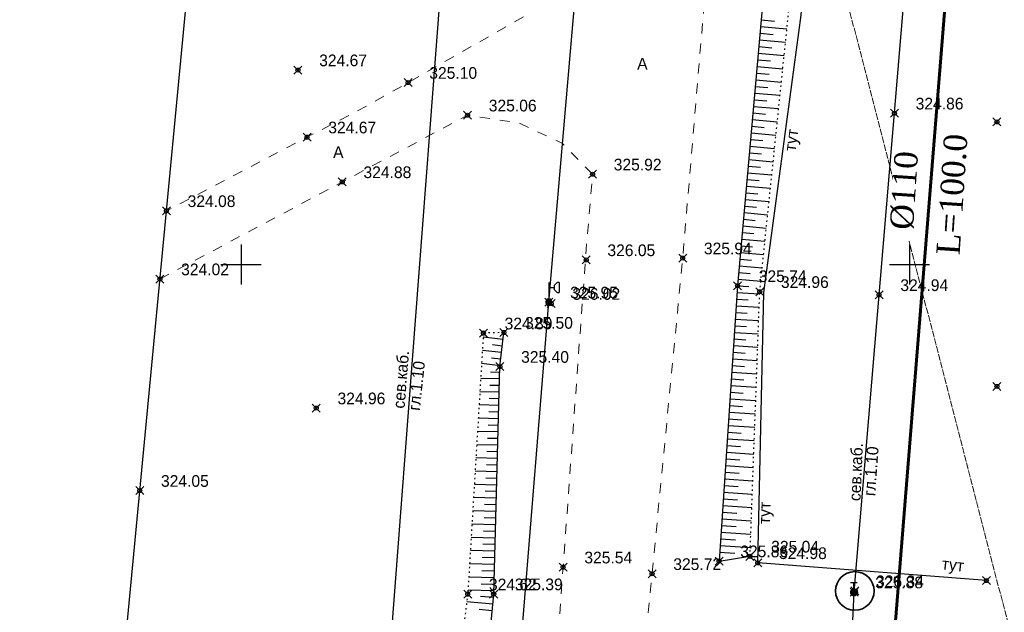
# Model space of a CAD drawing. Header units: metres. Extents: x 703769 to 722343, y 4313031 to 4317457.
# Tile 202 of 256: x 708112 to 708186, y 4314202 to 4314247. Entities that reach past the tile are written whole.
import ezdxf

# ---------------------------------------------------------------- set-up
doc = ezdxf.new("R2010")
doc.units = ezdxf.units.M
doc.header["$LTSCALE"] = 0.5
doc.header["$PDMODE"] = 35
doc.header["$PDSIZE"] = 0.3
for name, pattern in [('Auto_Street_NotBorder_Line_m1', [3, 1.5, -1.5]), ('Commnctn_Electr_VLP_High_Built_m1', [1, 1, 0]), ('ДОРОГИ_СТРОЯЩ', [9, 8, -1]), ('Контура низ откосов  Штриховая 0.1-0.5 - - - - - - -', [0.6, 0.1, -0.5])]:
    doc.linetypes.add(name, pattern=pattern)
for name, color, linetype in [('(001) Сетка', 92, 'Continuous'), ('(004) Точки рельефа', 7, 'Continuous'), ('(013) Газ', 30, 'ИК_Газопровод -------г--------'), ('(016) Кабель', 1, 'Continuous'), ('(019) Связь', 3, 'ИК_КАБ_СВЯЗИ'), ('(022) Возд. Линии', 7, 'Continuous'), ('(025) Дорога', 7, 'Continuous'), ('(035) Откосы', 7, 'Continuous'), ('(038) Деревья', 7, 'Continuous')]:
    doc.layers.add(name, color=color, linetype=linetype)
doc.layers.add('AUTO#_ROADS_EXIST_L', color=7, linetype='Continuous', lineweight=15, true_color=0x000000)
doc.layers.add('COMMN_OBJCT_ELCTR_L', color=7, linetype='Continuous', true_color=0x000000)
doc.layers.add('ВОДОПРОВОД текст', color=7, linetype='Continuous', lineweight=50)
doc.styles.add('BM-431', font='txt')
doc.styles.add('D-431', font='txt')
doc.styles.add('S', font='txtwr', dxfattribs={"oblique": 15})
doc.styles.get("Standard").update_dxf_attribs({"font": 'times.ttf'})
doc.styles.add('Times New Roman', font='times.ttf')
doc.linetypes.add('GAZ_VOZDUSH', pattern='A,1,-2,["~",Standard,S=3,R=0,X=-1.5,Y=-1.5],-1,10', length=14)
doc.linetypes.add('ИК_Газопровод -------г--------', pattern='A,9,-0.6,["Г",Standard,S=1.2,R=0,X=0,Y=-0.6],-1.2', length=10.8)
doc.linetypes.add('ИК_КАБ_СВЯЗИ', pattern='A,4,["o",Standard,S=0.5,R=0,X=0,Y=-0.125],4,-2', length=10)
doc.linetypes.add('ИК_Э_КАБ_ВН', pattern='A,8,-2,["<<",Standard,S=1,R=0,X=0,Y=-0.5],8,[">>",Standard,S=1,R=0,X=-1,Y=-0.5],-2', length=20)
doc.linetypes.add('ИК_Э_КАБ_НН', pattern='A,8,-2,["<",Standard,S=1,R=0,X=0,Y=-0.5],8,[">",Standard,S=1,R=0,X=-0.5,Y=-0.5],-2', length=20)
doc.linetypes.add('РЯД_ДЕР_ДО4М', pattern='A,0,[133,ltypeshp.shx,S=0.4,R=0,X=0,Y=0],-3', length=3)

# ---------------------------------------------------------------- blocks, each defined once
blk = doc.blocks.new('*X145')
at = {"color": 0}
for p, q in [((9.5, 5.08), (10.49, 5.08)), ((9.5, 5.07), (10.49, 5.07)), ((9.5, 5.06), (10.49, 5.06)), ((9.5, 5.05), (10.49, 5.05)), ((9.5, 5.04), (10.49, 5.04)), ((9.5, 5.03), (10.49, 5.03)), ((9.5, 5.02), (10.5, 5.02)), ((9.5, 5.01), (10.5, 5.01)), ((9.5, 5), (10.5, 5)), ((9.5, 4.99), (10.5, 4.99)), ((9.5, 4.98), (10.5, 4.98)), ((9.5, 4.97), (10.5, 4.97)), ((9.5, 4.96), (10.49, 4.96)), ((9.5, 4.95), (10.49, 4.95)), ((9.5, 4.94), (10.49, 4.94)), ((9.5, 4.93), (10.49, 4.93)), ((9.5, 4.92), (10.49, 4.92)), ((9.5, 4.91), (10.49, 4.91)), ((9.5, 4.9), (10.49, 4.9)), ((9.51, 5.12), (10.48, 5.12)), ((9.51, 5.11), (10.48, 5.11)), ((9.51, 5.1), (10.48, 5.1)), ((9.51, 5.09), (10.49, 5.09)), ((9.51, 4.89), (10.49, 4.89)), ((9.51, 4.88), (10.48, 4.88)), ((9.51, 4.87), (10.48, 4.87)), ((9.51, 4.86), (10.48, 4.86)), ((9.52, 5.16), (10.47, 5.16)), ((9.52, 5.15), (10.47, 5.15)), ((9.52, 5.14), (10.47, 5.14)), ((9.52, 5.13), (10.48, 5.13)), ((9.52, 4.85), (10.48, 4.85)), ((9.52, 4.84), (10.47, 4.84)), ((9.52, 4.83), (10.47, 4.83)), ((9.53, 5.18), (10.46, 5.18)), ((9.53, 5.17), (10.46, 5.17)), ((9.53, 4.82), (10.47, 4.82)), ((9.53, 4.81), (10.46, 4.81)), ((9.53, 4.8), (10.46, 4.8)), ((9.54, 5.2), (10.45, 5.2)), ((9.54, 5.19), (10.46, 5.19)), ((9.54, 4.79), (10.45, 4.79)), ((9.54, 4.78), (10.45, 4.78)), ((9.55, 5.22), (10.44, 5.22)), ((9.55, 5.21), (10.45, 5.21)), ((9.55, 4.77), (10.44, 4.77)), ((9.55, 4.76), (10.44, 4.76)), ((9.56, 5.24), (10.43, 5.24)), ((9.56, 5.23), (10.44, 5.23)), ((9.56, 4.75), (10.43, 4.75)), ((9.56, 4.74), (10.43, 4.74)), ((9.57, 5.26), (10.42, 5.26)), ((9.57, 5.25), (10.43, 5.25)), ((9.57, 4.73), (10.42, 4.73)), ((9.58, 5.27), (10.41, 5.27)), ((9.58, 4.72), (10.41, 4.72)), ((9.58, 4.71), (10.41, 4.71)), ((9.59, 5.29), (10.4, 5.29)), ((9.59, 5.28), (10.41, 5.28)), ((9.59, 4.7), (10.4, 4.7)), ((9.6, 5.3), (10.39, 5.3)), ((9.6, 4.69), (10.39, 4.69)), ((9.61, 5.31), (10.38, 5.31)), ((9.61, 4.68), (10.39, 4.68)), ((9.61, 4.67), (10.38, 4.67)), ((9.62, 5.32), (10.37, 5.32)), ((9.62, 4.66), (10.37, 4.66)), ((9.63, 5.33), (10.37, 5.33)), ((9.63, 4.65), (10.36, 4.65)), ((9.64, 5.34), (10.36, 5.34)), ((9.64, 4.64), (10.35, 4.64)), ((9.65, 5.35), (10.35, 5.35)), ((9.65, 4.63), (10.34, 4.63)), ((9.66, 5.36), (10.34, 5.36)), ((9.66, 4.62), (10.33, 4.62)), ((9.67, 5.37), (10.32, 5.37)), ((9.67, 4.61), (10.32, 4.61)), ((9.68, 5.38), (10.31, 5.38)), ((9.69, 5.39), (10.3, 5.39)), ((9.69, 4.6), (10.31, 4.6)), ((9.7, 4.59), (10.29, 4.59)), ((9.71, 5.4), (10.29, 5.4)), ((9.71, 4.58), (10.28, 4.58)), ((9.72, 5.41), (10.27, 5.41)), ((9.73, 4.57), (10.26, 4.57)), ((9.74, 5.42), (10.26, 5.42)), ((9.75, 5.43), (10.24, 5.43)), ((9.75, 4.56), (10.25, 4.56)), ((9.76, 4.55), (10.23, 4.55)), ((9.77, 5.44), (10.22, 5.44)), ((9.78, 4.54), (10.21, 4.54)), ((9.79, 5.45), (10.2, 5.45)), ((9.81, 4.53), (10.18, 4.53)), ((9.82, 5.46), (10.18, 5.46)), ((9.83, 4.52), (10.16, 4.52)), ((9.85, 5.47), (10.15, 5.47)), ((9.87, 4.51), (10.12, 4.51)), ((9.88, 5.48), (10.11, 5.48)), ((9.91, 4.5), (10.08, 4.5)), ((9.94, 5.49), (10.05, 5.49))]:
    blk.add_line(p, q, dxfattribs=at)
blk = doc.blocks.new('I01070')
at = {"color": 0}
blk.add_circle((0.05, 0.03), 0.5, dxfattribs=at)
blk.add_blockref('*X145', (-9.95, -4.96), dxfattribs=at)
blk = doc.blocks.new('I0195')
at = {"layer": '(016) Кабель', "color": 0, "linetype": 'ИК_Э_КАБ_ВН'}
for p, q in [((-0.275, 0.74), (0.225, 0.74)), ((-0.025, 0.24), (-0.025, 0.74))]:
    blk.add_line(p, q, dxfattribs=at)
at = {"layer": '(016) Кабель', "color": 0, "linetype": 'ИК_Э_КАБ_ВН', "xscale": 0.5, "yscale": 0.5, "zscale": 0.5}
blk.add_blockref('I01070', (-0.025, -0.01), dxfattribs=at)
blk = doc.blocks.new('U1111')
for p, q in [((0.1, 0.45), (0.1, 2.95)), ((1.28934, 2.95), (0.85, 2.51066)), ((1.6, 2.95), (1.28934, 2.95)), ((1.6, 2.95), (1.6, 1.45)), ((0.1, 2.2), (0.85, 2.2)), ((0.85, 2.51066), (0.85, 1.88934)), ((0.85, 1.88934), (1.28934, 1.45)), ((0, 0.05), (0.1, 0.05)), ((0, -0.05), (0, 0.05)), ((0.1, 0.05), (0.1, -0.05)), ((1.28934, 1.45), (1.6, 1.45)), ((0.1, -0.05), (0, -0.05))]:
    blk.add_line(p, q)
blk.add_lwpolyline([(0.55, 0), (0.3, 0.433013), (-0.2, 0.433013), (-0.45, 0), (-0.2, -0.433013), (0.3, -0.433013)], close=True)
at = {"color": 4, "style": 'S', "oblique": 15}
blk.add_attdef('Z', (1.142936, -1.391276), '', height=2, dxfattribs=at)
blk = doc.blocks.new('Setka')
at = {"layer": '(001) Сетка'}
for p, q in [((0, 1.5), (0, -1.5)), ((-1.5, 0), (1.5, 0))]:
    blk.add_line(p, q, dxfattribs=at)

msp = doc.modelspace()

# ---------------------------------------------------------------- linework, layer by layer
at = {"layer": '(013) Газ', "linetype": 'GAZ_VOZDUSH', "elevation": -0.295, "flags": 128}
msp.add_lwpolyline([(708020.656, 4314084.084), (708020.347, 4314094.775), (708020.347, 4314115.539), (708066.527, 4314128.958), (708114.826, 4314147.9), (708129.269, 4314299.515)], dxfattribs=at)
at = {"layer": '(016) Кабель', "linetype": 'ИК_Э_КАБ_НН', "elevation": 325.652, "flags": 128}
msp.add_lwpolyline([(708148.162, 4314184.928), (708151.497, 4314225.638), (708155.946, 4314277.346), (708160.092, 4314325.308), (708165.82, 4314399.254), (708169.045, 4314439.184), (708172.399, 4314480.837), (708175.762, 4314521.367), (708178.982, 4314558.811), (708182.201, 4314596.426), (708185.813, 4314637.091), (708189.128, 4314677.545), (708192.281, 4314716.43), (708195.859, 4314758.023), (708198.741, 4314794.021), (708202.87, 4314842.96), (708206.45, 4314887.572), (708209.623, 4314925.94), (708213.998, 4314964.466), (708217.888, 4315003.776), (708222.285, 4315053.198), (708227.646, 4315118.21), (708230.7, 4315153.26), (708233.599, 4315183.887), (708236.608, 4315219.867), (708239.917, 4315258.483), (708242.964, 4315292.096), (708245.88, 4315324.716), (708249.037, 4315363.449), (708251.639, 4315395.315), (708254.553, 4315428.663), (708258.525, 4315473.098), (708262.105, 4315516.97), (708265.007, 4315550.248), (708267.691, 4315583.251), (708270.438, 4315616.597), (708274.286, 4315657.842), (708277.622, 4315697.97), (708280.245, 4315726.073), (708282.134, 4315747.294), (708285.192, 4315782.765), (708287.519, 4315812.482), (708289.716, 4315837.095), (708292.577, 4315870.499), (708295.609, 4315906.644), (708298.169, 4315937.003), (708301.105, 4315969.327), (708303.908, 4316001.447), (708306.247, 4316027.782), (708309.271, 4316062.456), (708312.329, 4316097.927), (708314.656, 4316127.644), (708316.853, 4316152.257), (708319.714, 4316185.661), (708322.746, 4316221.806), (708325.306, 4316252.165), (708328.242, 4316284.489), (708331.045, 4316316.609), (708331.607, 4316322.941)], dxfattribs=at)
at = {"layer": '(019) Связь', "flags": 128}
for points, elevation in [([(708317.145, 4316324.221), (708301.016, 4316142.912), (708256.741, 4315645.198), (708241.57, 4315465.518), (708189.214, 4314845.558), (708166.334, 4314514.295), (708160.318, 4314448.76), (708146.619, 4314291.453), (708137.034, 4314165.721), (708137.034, 4314165.721), (708137.034, 4314165.721), (708136.895, 4314100.448), (708136.888, 4314097.122)], 324.516), ([(708153.006, 4314105.043), (708156.993, 4314142.734), (708156.993, 4314142.734), (708174.147, 4314200.184), (708174.323, 4314203.958), (708195.362, 4314453.153), (708204.073, 4314563.084), (708218.911, 4314738.478), (708226.164, 4314758.135), (708236.601, 4314958.674), (708237.563, 4314979.166), (708241.532, 4315051.931), (708251.542, 4315144.303), (708253.161, 4315164.518), (708257.428, 4315233.645), (708258.881, 4315245.481), (708269.326, 4315369.847), (708270.394, 4315382.606), (708278.265, 4315465.509), (708280.616, 4315477.921), (708295.324, 4315641.488), (708303.766, 4315706.848), (708303.348, 4315724.234), (708305.187, 4315772.118), (708306.696, 4315783.119), (708308.615, 4315806.312), (708309.889, 4315815.038), (708320.552, 4315934.795), (708321.594, 4315946.168), (708336.888, 4316115.682), (708345.287, 4316227.711), (708346.981, 4316228.783), (708355.083, 4316230.156), (708358.134, 4316229.662)], 325.431)]:
    msp.add_lwpolyline(points, dxfattribs=dict(at, elevation=elevation))
at = {"layer": '(035) Откосы'}
for p, q in [((708168.365, 4314246.635, 324.483), (708167.379, 4314246.723, 324.483)), ((708168.269, 4314245.642, 324.483), (708167.29, 4314245.729, 324.483)), ((708169.299, 4314246.051, 324.483), (708167.335, 4314246.226, 324.483)), ((708169.196, 4314245.058, 324.483), (708167.246, 4314245.232, 324.483)), ((708169.094, 4314244.065, 324.483), (708167.157, 4314244.238, 324.483)), ((708168.173, 4314244.648, 324.483), (708167.202, 4314244.735, 324.483)), ((708168.078, 4314243.655, 324.483), (708167.113, 4314243.741, 324.483)), ((708167.982, 4314242.662, 324.483), (708167.025, 4314242.747, 324.483)), ((708168.991, 4314243.073, 324.483), (708167.069, 4314243.244, 324.483)), ((708168.888, 4314242.08, 324.483), (708166.98, 4314242.25, 324.483)), ((708168.786, 4314241.088, 324.483), (708166.892, 4314241.256, 324.483)), ((708167.886, 4314241.669, 324.483), (708166.936, 4314241.753, 324.483)), ((708167.791, 4314240.675, 324.483), (708166.847, 4314240.759, 324.483)), ((708167.695, 4314239.682, 324.483), (708166.759, 4314239.766, 324.483)), ((708168.683, 4314240.095, 324.483), (708166.803, 4314240.262, 324.483)), ((708168.58, 4314239.102, 324.483), (708166.714, 4314239.269, 324.483)), ((708168.477, 4314238.11, 324.483), (708166.626, 4314238.275, 324.483)), ((708167.599, 4314238.689, 324.483), (708166.67, 4314238.772, 324.483)), ((708167.504, 4314237.696, 324.483), (708166.582, 4314237.778, 324.483)), ((708167.408, 4314236.702, 324.483), (708166.493, 4314236.784, 324.483)), ((708168.375, 4314237.117, 324.483), (708166.537, 4314237.281, 324.483)), ((708168.272, 4314236.124, 324.483), (708166.449, 4314236.287, 324.483)), ((708168.169, 4314235.132, 324.483), (708166.36, 4314235.293, 324.483)), ((708167.313, 4314235.709, 324.483), (708166.404, 4314235.79, 324.483)), ((708167.217, 4314234.716, 324.483), (708166.316, 4314234.796, 324.483)), ((708168.067, 4314234.139, 324.483), (708166.272, 4314234.299, 324.483)), ((708167.964, 4314233.146, 324.483), (708166.183, 4314233.305, 324.483)), ((708167.121, 4314233.722, 324.483), (708166.227, 4314233.802, 324.483)), ((708167.026, 4314232.729, 324.483), (708166.139, 4314232.808, 324.483)), ((708166.93, 4314231.736, 324.483), (708166.05, 4314231.814, 324.483)), ((708167.861, 4314232.154, 324.483), (708166.094, 4314232.311, 324.483)), ((708167.758, 4314231.161, 324.483), (708166.006, 4314231.317, 324.483)), ((708167.656, 4314230.169, 324.483), (708165.917, 4314230.324, 324.483)), ((708166.834, 4314230.743, 324.483), (708165.961, 4314230.82, 324.483)), ((708166.739, 4314229.749, 324.483), (708165.873, 4314229.827, 324.483)), ((708166.643, 4314228.756, 324.483), (708165.784, 4314228.833, 324.483)), ((708167.553, 4314229.176, 324.483), (708165.829, 4314229.33, 324.483)), ((708167.45, 4314228.183, 324.483), (708165.74, 4314228.336, 324.483)), ((708167.348, 4314227.191, 324.483), (708165.651, 4314227.342, 324.483)), ((708166.547, 4314227.763, 324.483), (708165.696, 4314227.839, 324.483)), ((708166.454, 4314226.788, 324.483), (708165.608, 4314226.845, 324.483)), ((708166.392, 4314225.792, 324.483), (708165.541, 4314225.849, 324.483)), ((708167.261, 4314226.234, 324.483), (708165.574, 4314226.347, 324.483)), ((708167.224, 4314225.236, 324.483), (708165.507, 4314225.351, 324.483)), ((708167.187, 4314224.238, 324.483), (708165.44, 4314224.356, 324.483)), ((708166.34, 4314224.795, 324.483), (708165.474, 4314224.854, 324.483)), ((708166.288, 4314223.799, 324.483), (708165.407, 4314223.858, 324.483)), ((708146.581, 4314223.055, 325.308), (708148.07, 4314222.882, 325.308)), ((708166.236, 4314222.802, 324.483), (708165.34, 4314222.863, 324.483)), ((708167.151, 4314223.241, 324.483), (708165.373, 4314223.36, 324.483)), ((708146.521, 4314222.064, 325.308), (708147.955, 4314221.897, 325.308)), ((708147.282, 4314222.474, 325.308), (708148.013, 4314222.389, 325.308)), ((708167.114, 4314222.243, 324.483), (708165.306, 4314222.365, 324.483)), ((708147.195, 4314221.486, 325.308), (708147.898, 4314221.404, 325.308)), ((708167.077, 4314221.245, 324.483), (708165.239, 4314221.369, 324.483)), ((708166.184, 4314221.806, 324.483), (708165.273, 4314221.867, 324.483)), ((708146.462, 4314221.072, 325.308), (708147.841, 4314220.912, 325.308)), ((708166.132, 4314220.809, 324.483), (708165.206, 4314220.871, 324.483)), ((708146.395, 4314219.96, 325.308), (708147.806, 4314219.922, 325.308)), ((708147.122, 4314220.436, 325.308), (708147.82, 4314220.417, 325.308)), ((708166.08, 4314219.812, 324.483), (708165.139, 4314219.876, 324.483)), ((708167.04, 4314220.248, 324.483), (708165.172, 4314220.374, 324.483)), ((708147.079, 4314219.446, 325.308), (708147.793, 4314219.426, 325.308)), ((708167.003, 4314219.25, 324.483), (708165.105, 4314219.378, 324.483)), ((708146.336, 4314218.97, 325.308), (708147.779, 4314218.931, 325.308)), ((708147.036, 4314218.455, 325.308), (708147.765, 4314218.435, 325.308)), ((708166.967, 4314218.253, 324.483), (708165.038, 4314218.382, 324.483)), ((708166.028, 4314218.816, 324.483), (708165.072, 4314218.88, 324.483)), ((708146.276, 4314217.98, 325.308), (708147.752, 4314217.94, 325.308)), ((708165.976, 4314217.819, 324.483), (708165.005, 4314217.885, 324.483)), ((708146.217, 4314216.99, 325.308), (708147.725, 4314216.949, 325.308)), ((708146.992, 4314217.465, 325.308), (708147.738, 4314217.444, 325.308)), ((708165.925, 4314216.823, 324.483), (708164.938, 4314216.889, 324.483)), ((708166.93, 4314217.255, 324.483), (708164.971, 4314217.387, 324.483)), ((708146.949, 4314216.474, 325.308), (708147.711, 4314216.453, 325.308)), ((708166.893, 4314216.257, 324.483), (708164.904, 4314216.391, 324.483)), ((708146.157, 4314216, 325.308), (708147.697, 4314215.958, 325.308)), ((708146.906, 4314215.484, 325.308), (708147.684, 4314215.463, 325.308)), ((708166.856, 4314215.26, 324.483), (708164.837, 4314215.396, 324.483)), ((708165.873, 4314215.826, 324.483), (708164.871, 4314215.893, 324.483)), ((708146.098, 4314215.01, 325.308), (708147.67, 4314214.967, 325.308)), ((708165.821, 4314214.829, 324.483), (708164.804, 4314214.898, 324.483)), ((708146.038, 4314214.02, 325.308), (708147.643, 4314213.976, 325.308)), ((708146.862, 4314214.493, 325.308), (708147.657, 4314214.472, 325.308)), ((708166.819, 4314214.262, 324.483), (708164.77, 4314214.4, 324.483)), ((708146.819, 4314213.503, 325.308), (708147.629, 4314213.481, 325.308)), ((708166.783, 4314213.265, 324.483), (708164.703, 4314213.404, 324.483)), ((708165.769, 4314213.833, 324.483), (708164.737, 4314213.902, 324.483)), ((708145.979, 4314213.03, 325.308), (708147.616, 4314212.985, 325.308)), ((708146.776, 4314212.512, 325.308), (708147.602, 4314212.49, 325.308)), ((708165.717, 4314212.836, 324.483), (708164.67, 4314212.907, 324.483)), ((708145.919, 4314212.04, 325.308), (708147.589, 4314211.994, 325.308)), ((708165.665, 4314211.84, 324.483), (708164.603, 4314211.911, 324.483)), ((708166.746, 4314212.267, 324.483), (708164.636, 4314212.409, 324.483)), ((708145.86, 4314211.05, 325.308), (708147.561, 4314211.003, 325.308)), ((708146.732, 4314211.522, 325.308), (708147.575, 4314211.499, 325.308)), ((708166.709, 4314211.269, 324.483), (708164.569, 4314211.413, 324.483)), ((708146.689, 4314210.531, 325.308), (708147.548, 4314210.508, 325.308)), ((708166.672, 4314210.272, 324.483), (708164.502, 4314210.418, 324.483)), ((708165.613, 4314210.843, 324.483), (708164.536, 4314210.915, 324.483)), ((708145.801, 4314210.06, 325.308), (708147.534, 4314210.012, 325.308)), ((708146.646, 4314209.541, 325.308), (708147.521, 4314209.517, 325.308)), ((708165.561, 4314209.846, 324.483), (708164.469, 4314209.92, 324.483)), ((708145.741, 4314209.07, 325.308), (708147.507, 4314209.021, 325.308)), ((708165.509, 4314208.85, 324.483), (708164.402, 4314208.924, 324.483)), ((708166.635, 4314209.274, 324.483), (708164.435, 4314209.422, 324.483)), ((708145.682, 4314208.08, 325.308), (708147.48, 4314208.03, 325.308)), ((708146.602, 4314208.55, 325.308), (708147.493, 4314208.526, 325.308)), ((708166.599, 4314208.276, 324.483), (708164.368, 4314208.427, 324.483)), ((708146.559, 4314207.56, 325.308), (708147.466, 4314207.535, 325.308)), ((708166.562, 4314207.279, 324.483), (708164.301, 4314207.431, 324.483)), ((708165.457, 4314207.853, 324.483), (708164.335, 4314207.929, 324.483)), ((708145.622, 4314207.09, 325.308), (708147.453, 4314207.04, 325.308)), ((708146.516, 4314206.569, 325.308), (708147.439, 4314206.544, 325.308)), ((708165.406, 4314206.857, 324.483), (708164.268, 4314206.933, 324.483)), ((708145.563, 4314206.1, 325.308), (708147.425, 4314206.049, 325.308)), ((708145.503, 4314205.11, 325.308), (708147.398, 4314205.058, 325.308)), ((708146.472, 4314205.579, 325.308), (708147.412, 4314205.553, 325.308)), ((708146.429, 4314204.588, 325.308), (708147.385, 4314204.562, 325.308)), ((708145.444, 4314204.12, 325.308), (708147.371, 4314204.067, 325.308)), ((708146.38, 4314203.663, 325.308), (708147.341, 4314203.572, 325.308)), ((708145.357, 4314203.262, 325.308), (708147.294, 4314203.079, 325.308)), ((708146.271, 4314202.678, 325.308), (708147.248, 4314202.585, 325.308))]:
    msp.add_line(p, q, dxfattribs=at)
at = {"layer": '(035) Откосы', "flags": 128}
for points, elevation in [([(708175.524, 4314313.174), (708173.586, 4314313.34), (708167.608, 4314249.294), (708165.609, 4314226.866), (708164.224, 4314206.282), (708166.538, 4314206.635)], 324.483), ([(708144.309, 4314171), (708144.824, 4314177.002), (708147.364, 4314203.815), (708147.831, 4314220.827), (708148.127, 4314223.374)], 325.308)]:
    msp.add_lwpolyline(points, dxfattribs=dict(at, elevation=elevation))
at = {"layer": '(035) Откосы', "linetype": 'Контура низ откосов  Штриховая 0.1-0.5 - - - - - - -'}
for points, elevation in [([(708166.538, 4314206.635), (708167.268, 4314226.421), (708169.623, 4314249.181), (708175.524, 4314313.174)], 324.483), ([(708148.127, 4314223.374), (708146.597, 4314223.325), (708145.425, 4314203.805), (708142.118, 4314177.524), (708141.538, 4314171.741), (708144.309, 4314171)], 325.204)]:
    msp.add_lwpolyline(points, dxfattribs=dict(at, elevation=elevation))
at = {"layer": '(038) Деревья', "color": 0, "linetype": 'РЯД_ДЕР_ДО4М', "elevation": 324.687, "flags": 128}
msp.add_lwpolyline([(708184.225, 4314204.824), (708167.12, 4314206.147), (708167.583, 4314226.369), (708170.363, 4314247.111), (708175.741, 4314313.067)], dxfattribs=at)
at = {"color": 7, "lineweight": 60, "flags": 128}
msp.add_lwpolyline([(708240.115, 4314986.119), (708237.465, 4314926.667), (708235.809, 4314899.895), (708234.498, 4314869.618), (708230.06, 4314781.67), (708228.958, 4314757.378), (708223.359, 4314737.037), (708204.558, 4314523.813), (708196.059, 4314424.814), (708184.899, 4314294.752), (708174.557, 4314166.154), (708168.436, 4314154.821), (708168.436, 4314154.821), (708086.138, 4314125.895), (708037.269, 4314109.069), (708002.488, 4314098.284), (708002.488, 4314098.284), (707913.651, 4314069.236), (707865.757, 4314055.085), (707817.896, 4314040.633), (707721.771, 4314013.098), (707673.615, 4313999.646), (707633.375, 4313988.405), (707625.006, 4314019.638)], dxfattribs=at)
at = {"color": 2, "lineweight": 35}
msp.add_circle((708174.382, 4314204.045, 326.043), 1.444, dxfattribs=at)
at = {"color": 0, "linetype": 'ByBlock', "lineweight": -2, "transparency": 16777216}
for p in [(708132.724, 4314243.001, 324.67), (708140.962, 4314242.066, 325.101), (708145.412, 4314239.623, 325.059), (708177.346, 4314239.766, 324.864), (708185.015, 4314239.119, 324.872), (708133.407, 4314237.981, 324.673), (708154.759, 4314235.209, 325.92), (708136.039, 4314234.634, 324.879), (708122.883, 4314232.473, 324.075), (708154.287, 4314228.802, 326.052), (708161.505, 4314228.935, 325.938), (708122.397, 4314227.373, 324.024), (708165.609, 4314226.866, 325.741), (708167.268, 4314226.421, 324.963), (708176.2, 4314226.19, 324.941), (708151.497, 4314225.638, 325.954), (708151.665, 4314225.535, 326.016), (708146.597, 4314223.325, 324.887), (708148.127, 4314223.374, 325.499), (708147.831, 4314220.827, 325.398), (708185.015, 4314219.341, 324.912), (708134.096, 4314217.72, 324.958), (708120.889, 4314211.55, 324.049), (708164.224, 4314206.282, 325.858), (708166.538, 4314206.635, 325.039), (708152.561, 4314205.825, 325.536), (708167.12, 4314206.147, 324.982), (708159.214, 4314205.331, 325.722), (708184.225, 4314204.824, 325.13), (708174.382, 4314204.045, 326.338), (708145.425, 4314203.805, 324.623), (708147.364, 4314203.815, 325.393), (708174.323, 4314203.958, 325.879)]:
    msp.add_point(p, dxfattribs=at)
at = {"layer": 'AUTO#_ROADS_EXIST_L', "linetype": 'Auto_Street_NotBorder_Line_m1', "lineweight": 15, "elevation": -0.295, "flags": 128}
for points in [[(708224.294, 4314456.3), (708180.696, 4314455.623), (708176.731, 4314409.068), (708161.505, 4314228.935), (708156.923, 4314181.727), (708151.352, 4314101.06), (708151.403, 4314101.11)], [(708128.157, 4314287.842), (708153.155, 4314286.419), (708156.602, 4314284.933), (708158.781, 4314282.784), (708156.344, 4314253.954), (708149.622, 4314246.998), (708138.131, 4314240.454), (708122.883, 4314232.473)], [(708122.397, 4314227.373), (708145.412, 4314239.623), (708149.265, 4314239.047), (708152.518, 4314237.508), (708154.759, 4314235.209), (708154.285, 4314229.59), (708150.837, 4314182.06), (708148.622, 4314166.761), (708130.501, 4314152.501), (708130.501, 4314152.501), (708115.734, 4314157.428)]]:
    msp.add_lwpolyline(points, dxfattribs=at)
at = {"layer": 'COMMN_OBJCT_ELCTR_L', "linetype": 'Commnctn_Electr_VLP_High_Built_m1', "lineweight": 20, "elevation": 326.168, "flags": 128}
msp.add_lwpolyline([(707559.857, 4313969.694), (707591.057, 4313978.499), (707653.95, 4313997.449), (707719.826, 4314017.456), (707783.035, 4314036.883), (707846.224, 4314056.716), (707914.765, 4314078.05), (707979.96, 4314098.279), (708042.477, 4314117.716), (708135.818, 4314146.539), (708166.739, 4314158.079), (708194.357, 4314168.719), (708173.508, 4314249.294)], dxfattribs=at)

# ---------------------------------------------------------------- block references
at = {"layer": '(001) Сетка'}
for p in [(708128.465, 4314228.456), (708178.465, 4314228.456)]:
    msp.add_blockref('Setka', p, dxfattribs=at)
at = {"layer": '(019) Связь', "color": 0}
msp.add_blockref('I0195', (708174.323, 4314203.943, 325.431), dxfattribs=at)
at = {"layer": '(022) Возд. Линии', "xscale": 0.5, "yscale": 0.5, "zscale": 0.5}
msp.add_blockref('U1111', (708151.472, 4314225.638, 325.652), dxfattribs=at)

# ---------------------------------------------------------------- texts
at = {"layer": '(004) Точки рельефа', "style": 'D-431'}
for s, p in [('324.67', (708134.31, 4314243.287, 324.67)), ('325.10', (708142.548, 4314242.349, 325.101)), ('325.06', (708146.998, 4314239.908, 325.059)), ('324.86', (708178.932, 4314240.052, 324.864)), ('324.67', (708134.993, 4314238.267, 324.673)), ('325.92', (708156.346, 4314235.494, 325.92)), ('324.88', (708137.625, 4314234.918, 324.879)), ('324.08', (708124.469, 4314232.757, 324.075)), ('326.05', (708155.873, 4314229.087, 326.052)), ('325.94', (708163.091, 4314229.219, 325.938)), ('324.02', (708123.983, 4314227.656, 324.024)), ('325.74', (708167.195, 4314227.147, 325.741)), ('324.96', (708168.854, 4314226.706, 324.963)), ('324.94', (708177.786, 4314226.474, 324.941)), ('325.95', (708153.083, 4314225.922, 325.954)), ('326.02', (708153.251, 4314225.82, 326.016)), ('324.89', (708148.183, 4314223.609, 324.887)), ('325.50', (708149.713, 4314223.656, 325.499)), ('325.40', (708149.417, 4314221.109, 325.398)), ('324.96', (708135.682, 4314218.005, 324.958)), ('324.05', (708122.476, 4314211.833, 324.049)), ('325.86', (708165.81, 4314206.567, 325.858)), ('325.04', (708168.124, 4314206.917, 325.039)), ('324.98', (708168.706, 4314206.431, 324.982)), ('325.54', (708154.147, 4314206.107, 325.536)), ('325.72', (708160.8, 4314205.612, 325.722)), ('325.88', (708175.909, 4314204.241, 325.879)), ('326.34', (708175.968, 4314204.33, 326.338)), ('324.62', (708147.011, 4314204.09, 324.623)), ('325.39', (708148.95, 4314204.099, 325.393))]:
    msp.add_text(s, height=0.875, dxfattribs=at).set_placement(p)
at = {"layer": '(019) Связь', "color": 0, "linetype": 'Continuous', "style": 'D-431'}
for s, rotation, p in [('сев.каб.', 85.46197, (708140.698, 4314217.662, -0.295)), ('гл.1.10', 83.74945, (708141.832, 4314217.498, -0.295)), ('сев.каб.', 87.58351, (708174.806, 4314210.757, -0.295)), ('гл.1.10', 85.87098, (708175.898, 4314211.118, -0.295))]:
    msp.add_text(s, height=0.875, rotation=rotation, dxfattribs=at).set_placement(p)
at = {"layer": '(025) Дорога', "linetype": 'ДОРОГИ_СТРОЯЩ', "style": 'BM-431'}
for p in [(708158.098, 4314243.037, -0.295), (708135.352, 4314236.421, -0.295)]:
    msp.add_text('A', height=0.875, dxfattribs=at).set_placement(p)
at = {"layer": '(038) Деревья', "color": 0, "linetype": 'ByBlock', "style": 'BM-431'}
for rotation, p in [(82.35546, (708169.952, 4314236.884, -0.295)), (88.35158, (708168.034, 4314209.034, -0.295)), (353.5681, (708180.852, 4314205.66, -325.277))]:
    msp.add_text('тут', height=0.875, rotation=rotation, dxfattribs=at).set_placement(p)

# ---------------------------------------------------------------- next in the draw order: texts
at = {"layer": 'ВОДОПРОВОД текст', "color": 7, "linetype": 'Continuous', "lineweight": 50, "char_height": 1.75, "width": 7.48307, "attachment_point": 5, "rotation": 86.22547, "style": 'Times New Roman', "bg_fill": 3, "box_fill_scale": 1, "bg_fill_color": 256, "bg_fill_transparency": 16714492}
for s, insert in [('L=100.0', (708181.66, 4314233.707, 41.38)), ('%%C110', (708178.086, 4314234.001, -404.593))]:
    msp.add_mtext(s, dxfattribs=dict(at, insert=insert))

doc.saveas('drawing.dxf')
